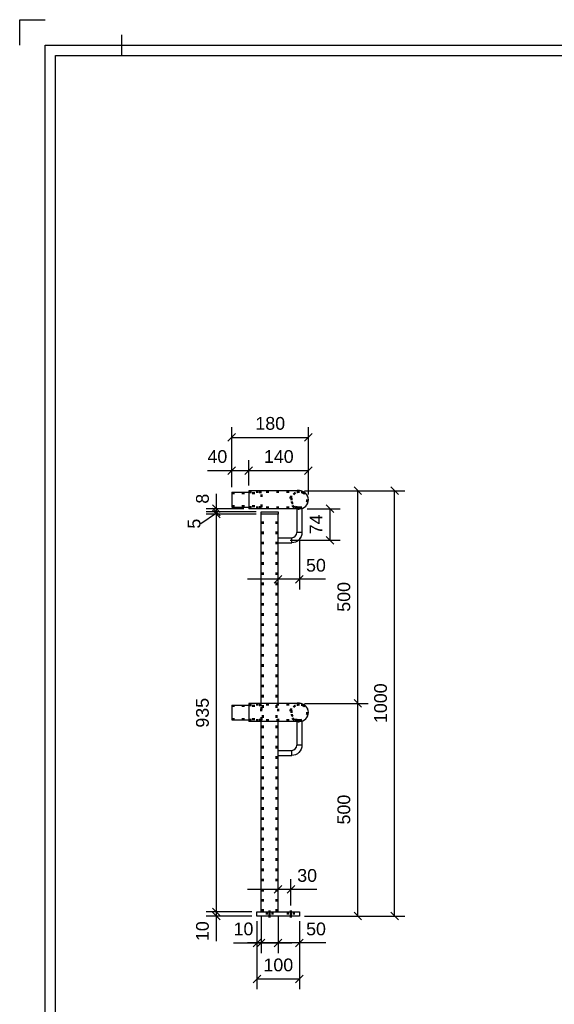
# Model space of a CAD drawing. Header units: millimetres. Extents: x -85 to 335, y 161 to 458.
# Tile 2 of 5: x -85 to 20, y 265 to 458. Entities that reach past the tile are written whole.
import ezdxf

# ---------------------------------------------------------------- set-up
doc = ezdxf.new("R2010")
doc.units = ezdxf.units.MM
doc.linetypes.add('DOT', pattern=[2, 0.5, -1.5])
doc.linetypes.add('STRICHPUNKT2', pattern=[18.5, 10, -4, 0.5, -4])
doc.layers.get('0').update_dxf_attribs({"linetype": 'CONTINUOUS'})
doc.layers.add('DIM49', color=4, linetype='CONTINUOUS')
doc.layers.add('TXT_DIM49', color=2, linetype='CONTINUOUS')
doc.layers.add('LE_ALL', color=7, linetype='CONTINUOUS', lineweight=50)
doc.styles.add('ARIAL', font='arial.ttf')

# ---------------------------------------------------------------- blocks, each defined once
blk = doc.blocks.new('DINA3_00002', base_point=(328.32, 167.7))
for p, q in [((-64.68, 450.7), (-64.68, 454.7)), ((-77.68, 167.7), (-77.68, 450.7)), ((-77.68, 450.7), (328.32, 450.7))]:
    blk.add_line(p, q)
for points in [[(-84.68, 452.7), (-84.68, 457.7), (-79.68, 457.7)], [(-79.68, 165.7), (-79.68, 452.7), (330.32, 452.7)]]:
    blk.add_lwpolyline(points)
blk = doc.blocks.new('_ZBL0022_00001')
blk.add_blockref('DINA3_00002', (328.32, 167.7))
blk = doc.blocks.new('Constructie buis 42.4x2.6_00185', base_point=(-30.36, 365.12))
blk.add_arc((-29.85, 363.66), 1.77, -90, 90)
at = {"layer": 'LE_ALL', "color": 3, "linetype": 'DOT'}
blk.add_lwpolyline([(-29.85, 361.9, -0.07445), (-30.36, 361.97, -0.861418), (-29.85, 365.43)], format="xyb", dxfattribs=at)
blk.add_circle((-29.85, 363.66), 1.55, dxfattribs=at)
blk = doc.blocks.new('Constructie buis 42.4x2.6_00184')
blk.add_blockref('Constructie buis 42.4x2.6_00185', (-30.36, 365.12))
blk = doc.blocks.new('Constructie buis 42.4x2.6_00187', base_point=(-29.85, 365.43))
for p in [(-39.76, 365.43), (-29.85, 361.9)]:
    blk.add_line(p, (-39.76, 361.9))
blk.add_lwpolyline([(-29.85, 361.9, 1), (-29.85, 365.43), (-39.76, 365.43)], format="xyb")
at = {"layer": 'LE_ALL', "color": 3, "linetype": 'DOT'}
blk.add_line((-29.85, 362.11), (-39.76, 362.11), dxfattribs=at)
blk.add_lwpolyline([(-29.85, 365.21, -1), (-29.85, 362.11, -1), (-29.85, 365.21), (-39.76, 365.21)], format="xyb", dxfattribs=at)
blk.add_arc((-29.85, 363.66), 1.77, 90, -90, dxfattribs=at)
blk = doc.blocks.new('Constructie buis 42.4x2.6_00186')
blk.add_blockref('Constructie buis 42.4x2.6_00187', (-29.85, 365.43))
blk = doc.blocks.new('Constructie buis 42.4x2.6_00189', base_point=(-30.36, 323.46))
blk.add_arc((-29.85, 322), 1.77, -90, 90)
at = {"layer": 'LE_ALL', "color": 3, "linetype": 'DOT'}
blk.add_lwpolyline([(-29.85, 320.23, -0.07445), (-30.36, 320.31, -0.861418), (-29.85, 323.76)], format="xyb", dxfattribs=at)
blk.add_circle((-29.85, 322), 1.55, dxfattribs=at)
blk = doc.blocks.new('Constructie buis 42.4x2.6_00188')
blk.add_blockref('Constructie buis 42.4x2.6_00189', (-30.36, 323.46))
blk = doc.blocks.new('Constructie buis 42.4x2.6_00191', base_point=(-29.85, 323.76))
for p in [(-39.76, 323.76), (-29.85, 320.23)]:
    blk.add_line(p, (-39.76, 320.23))
blk.add_lwpolyline([(-29.85, 320.23, 1), (-29.85, 323.76), (-39.76, 323.76)], format="xyb")
at = {"layer": 'LE_ALL', "color": 3, "linetype": 'DOT'}
blk.add_line((-29.85, 320.45), (-39.76, 320.45), dxfattribs=at)
blk.add_lwpolyline([(-29.85, 323.55, -1), (-29.85, 320.45, -1), (-29.85, 323.55), (-39.76, 323.55)], format="xyb", dxfattribs=at)
blk.add_arc((-29.85, 322), 1.77, 90, -90, dxfattribs=at)
blk = doc.blocks.new('Constructie buis 42.4x2.6_00190')
blk.add_blockref('Constructie buis 42.4x2.6_00191', (-29.85, 323.76))
blk = doc.blocks.new('Koker 40x40x4 EN 10219-2_00194', base_point=(-34.35, 282.93))
for p, q in [((-37.35, 323.76), (-37.35, 360.85)), ((-34.01, 360.85), (-37.35, 360.85)), ((-34.01, 323.76), (-34.01, 360.85)), ((-37.35, 282.93), (-34.01, 282.93))]:
    blk.add_line(p, q)
for points in [[(-37.35, 282.93), (-37.35, 320.23)], [(-34.01, 282.93), (-34.01, 320.23)]]:
    blk.add_lwpolyline(points)
at = {"layer": 'LE_ALL', "color": 3, "linetype": 'DOT'}
for p, q in [((-37.01, 282.93), (-37.01, 360.85)), ((-34.35, 282.93), (-34.35, 360.85)), ((-37.35, 320.23), (-37.35, 323.76)), ((-34.01, 320.23), (-34.01, 323.76))]:
    blk.add_line(p, q, dxfattribs=at)
blk = doc.blocks.new('Koker 40x40x4 EN 10219-2_00193')
blk.add_blockref('Koker 40x40x4 EN 10219-2_00194', (-34.35, 282.93))
blk = doc.blocks.new('_D40', base_point=(-28.54, 349.58))
at = {"layer": 'DIM49', "color": 1}
for p, q in [((-29.85, 356.23), (-29.85, 346.08)), ((-24.7, 348.08), (-40.01, 348.08)), ((-34.76, 347.33), (-33.26, 348.83)), ((-29.1, 348.83), (-30.6, 347.33))]:
    blk.add_line(p, q, dxfattribs=at)
at = {"layer": 'TXT_DIM49', "style": 'ARIAL'}
blk.add_text('50', height=2.5, dxfattribs=at).set_placement((-28.54, 349.58))
blk = doc.blocks.new('_D41', base_point=(-25.33, 356.89))
at = {"layer": 'DIM49', "color": 1}
for p, q in [((-23.08, 361.15), (-24.58, 362.65)), ((-28.35, 361.9), (-21.83, 361.9)), ((-23.83, 355.73), (-23.83, 361.9)), ((-31.68, 355.73), (-21.83, 355.73)), ((-24.58, 356.48), (-23.08, 354.98))]:
    blk.add_line(p, q, dxfattribs=at)
at = {"layer": 'TXT_DIM49', "style": 'ARIAL'}
blk.add_text('74', height=2.5, rotation=90.0002, dxfattribs=at).set_placement((-25.33, 356.89))
blk = doc.blocks.new('Massieve as 12_00196', base_point=(-29.35, 357.23))
for p, q in [((-30.35, 361.9), (-30.35, 357.23)), ((-29.35, 361.9), (-30.35, 361.9)), ((-29.35, 357.23), (-30.35, 357.23)), ((-34.01, 356.23), (-31.35, 356.23)), ((-34.01, 355.23), (-34.01, 356.23)), ((-34.01, 355.23), (-31.35, 355.23))]:
    blk.add_line(p, q)
blk.add_lwpolyline([(-29.35, 361.9), (-29.35, 357.23, -0.414214), (-31.35, 355.23), (-31.35, 356.23)], format="xyb")
blk.add_arc((-31.35, 357.23), 1, -90, 0)
for name, p in [('_D41', (-25.33, 356.89)), ('_D40', (-28.54, 349.58))]:
    blk.add_blockref(name, p)
blk = doc.blocks.new('Massieve as 12_00195')
blk.add_blockref('Massieve as 12_00196', (-29.35, 357.23))
blk = doc.blocks.new('Strip 40x5_00198', base_point=(-37.35, 361.26))
blk.add_lwpolyline([(-37.35, 361.26), (-34.01, 361.26), (-34.01, 360.85), (-37.35, 360.85)], close=True)
blk = doc.blocks.new('Strip 40x5_00197')
blk.add_blockref('Strip 40x5_00198', (-37.35, 361.26))
blk = doc.blocks.new('Massieve as 12_00200', base_point=(-29.35, 315.56))
for p, q in [((-30.35, 320.23), (-30.35, 315.56)), ((-29.35, 320.23), (-30.35, 320.23)), ((-34.01, 314.56), (-31.35, 314.56)), ((-34.01, 313.56), (-34.01, 314.56)), ((-29.35, 315.56), (-30.35, 315.56)), ((-34.01, 313.56), (-31.35, 313.56))]:
    blk.add_line(p, q)
blk.add_lwpolyline([(-29.35, 320.23), (-29.35, 315.56, -0.414214), (-31.35, 313.56), (-31.35, 314.56)], format="xyb")
blk.add_arc((-31.35, 315.56), 1, -90, 0)
blk = doc.blocks.new('Massieve as 12_00199')
blk.add_blockref('Massieve as 12_00200', (-29.35, 315.56))
blk = doc.blocks.new('_D42', base_point=(-12.69, 319.92))
at = {"layer": 'DIM49', "color": 1}
for p, q in [((-28.85, 365.43), (-9.19, 365.43)), ((-10.44, 364.68), (-11.94, 366.18)), ((-11.19, 282.1), (-11.19, 365.43)), ((-28.85, 282.1), (-9.19, 282.1)), ((-11.94, 282.85), (-10.44, 281.35))]:
    blk.add_line(p, q, dxfattribs=at)
at = {"layer": 'TXT_DIM49', "style": 'ARIAL'}
blk.add_text('1000', height=2.5, rotation=90.0002, dxfattribs=at).set_placement((-12.69, 319.92))
blk = doc.blocks.new('_D43', base_point=(-30.27, 288.82))
at = {"layer": 'DIM49', "color": 1}
for p, q in [((-31.51, 284.18), (-31.51, 289.32)), ((-34.76, 286.57), (-33.26, 288.07)), ((-30.76, 288.07), (-32.26, 286.57)), ((-26.43, 287.32), (-40.01, 287.32))]:
    blk.add_line(p, q, dxfattribs=at)
at = {"layer": 'TXT_DIM49', "style": 'ARIAL'}
blk.add_text('30', height=2.5, dxfattribs=at).set_placement((-30.27, 288.82))
blk = doc.blocks.new('_D44', base_point=(-42.75, 278.34))
at = {"layer": 'DIM49', "color": 1}
for p, q in [((-37.35, 281.93), (-37.35, 274.84)), ((-38.18, 281.1), (-38.18, 274.84)), ((-42.75, 276.84), (-31.35, 276.84)), ((-38.93, 276.09), (-37.43, 277.59)), ((-36.6, 277.59), (-38.1, 276.09))]:
    blk.add_line(p, q, dxfattribs=at)
at = {"layer": 'TXT_DIM49', "style": 'ARIAL'}
blk.add_text('10', height=2.5, dxfattribs=at).set_placement((-42.75, 278.34))
blk = doc.blocks.new('_D45', base_point=(-28.53, 278.34))
at = {"layer": 'DIM49', "color": 1}
for p, q in [((-34.01, 281.93), (-34.01, 274.84)), ((-29.85, 281.1), (-29.85, 274.84)), ((-24.69, 276.84), (-40.01, 276.84)), ((-34.76, 276.09), (-33.26, 277.59)), ((-29.1, 277.59), (-30.6, 276.09))]:
    blk.add_line(p, q, dxfattribs=at)
at = {"layer": 'TXT_DIM49', "style": 'ARIAL'}
blk.add_text('50', height=2.5, dxfattribs=at).set_placement((-28.53, 278.34))
blk = doc.blocks.new('_D46', base_point=(-36.89, 271.29))
at = {"layer": 'DIM49', "color": 1}
for p, q in [((-38.18, 281.1), (-38.18, 267.79)), ((-29.85, 281.1), (-29.85, 267.79)), ((-37.43, 270.54), (-38.93, 269.04)), ((-30.6, 269.04), (-29.1, 270.54)), ((-38.18, 269.79), (-29.85, 269.79))]:
    blk.add_line(p, q, dxfattribs=at)
at = {"layer": 'TXT_DIM49', "style": 'ARIAL'}
blk.add_text('100', height=2.5, dxfattribs=at).set_placement((-36.89, 271.29))
blk = doc.blocks.new('_D47', base_point=(-19.89, 300.05))
at = {"layer": 'DIM49', "color": 1}
for p, q in [((-17.64, 323.01), (-19.14, 324.51)), ((-28.85, 323.76), (-16.39, 323.76)), ((-18.39, 282.1), (-18.39, 323.76)), ((-28.85, 282.1), (-16.39, 282.1)), ((-19.14, 282.85), (-17.64, 281.35))]:
    blk.add_line(p, q, dxfattribs=at)
at = {"layer": 'TXT_DIM49', "style": 'ARIAL'}
blk.add_text('500', height=2.5, rotation=90.0002, dxfattribs=at).set_placement((-19.89, 300.05))
blk = doc.blocks.new('_D48', base_point=(-19.89, 341.72))
at = {"layer": 'DIM49', "color": 1}
for p, q in [((-28.85, 365.43), (-16.39, 365.43)), ((-17.64, 364.68), (-19.14, 366.18)), ((-18.39, 323.76), (-18.39, 365.43)), ((-19.14, 324.51), (-17.64, 323.01)), ((-28.85, 323.76), (-16.39, 323.76))]:
    blk.add_line(p, q, dxfattribs=at)
at = {"layer": 'TXT_DIM49', "style": 'ARIAL'}
blk.add_text('500', height=2.5, rotation=90.0002, dxfattribs=at).set_placement((-19.89, 341.72))
blk = doc.blocks.new('_D49', base_point=(-47.61, 277.21))
at = {"layer": 'DIM49', "color": 1}
for p, q in [((-46.11, 277.21), (-46.11, 288.93)), ((-46.86, 283.68), (-45.36, 282.18)), ((-39.18, 282.93), (-48.11, 282.93)), ((-39.18, 282.1), (-48.11, 282.1)), ((-45.36, 281.35), (-46.86, 282.85))]:
    blk.add_line(p, q, dxfattribs=at)
at = {"layer": 'TXT_DIM49', "style": 'ARIAL'}
blk.add_text('10', height=2.5, rotation=90.0002, dxfattribs=at).set_placement((-47.61, 277.21))
blk = doc.blocks.new('_D50', base_point=(-47.61, 319.01))
at = {"layer": 'DIM49', "color": 1}
for p, q in [((-38.35, 360.85), (-48.11, 360.85)), ((-45.36, 360.1), (-46.86, 361.6)), ((-46.11, 282.93), (-46.11, 360.85)), ((-46.86, 283.68), (-45.36, 282.18)), ((-39.18, 282.93), (-48.11, 282.93))]:
    blk.add_line(p, q, dxfattribs=at)
at = {"layer": 'TXT_DIM49', "style": 'ARIAL'}
blk.add_text('935', height=2.5, rotation=90.0002, dxfattribs=at).set_placement((-47.61, 319.01))
blk = doc.blocks.new('_D51', base_point=(-49.25, 358))
at = {"layer": 'DIM49', "color": 1}
for p, q in [((-46.11, 361.05), (-49.15, 358.96)), ((-38.35, 361.26), (-48.11, 361.26)), ((-38.35, 360.85), (-48.11, 360.85)), ((-45.36, 360.51), (-46.86, 362.01)), ((-46.86, 361.6), (-45.36, 360.1)), ((-46.11, 360.85), (-46.11, 361.26))]:
    blk.add_line(p, q, dxfattribs=at)
at = {"layer": 'TXT_DIM49', "style": 'ARIAL'}
blk.add_text('5', height=2.5, rotation=90.0002, dxfattribs=at).set_placement((-49.25, 358))
blk = doc.blocks.new('_D52', base_point=(-47.61, 362.89))
at = {"layer": 'DIM49', "color": 1}
for p, q in [((-46.11, 355.26), (-46.11, 364.81)), ((-46.86, 362.65), (-45.36, 361.15)), ((-40.76, 361.9), (-48.11, 361.9)), ((-38.35, 361.26), (-48.11, 361.26)), ((-45.36, 360.51), (-46.86, 362.01))]:
    blk.add_line(p, q, dxfattribs=at)
at = {"layer": 'TXT_DIM49', "style": 'ARIAL'}
blk.add_text('8', height=2.5, rotation=90.0002, dxfattribs=at).set_placement((-47.61, 362.89))
blk = doc.blocks.new('Strip 100x10_00202', base_point=(-36.26, 282.93))
blk.add_lwpolyline([(-29.85, 282.93), (-29.85, 282.1), (-38.18, 282.1), (-38.18, 282.93)], close=True)
at = {"layer": 'LE_ALL', "color": 3, "linetype": 'DOT'}
for p, q in [((-36.26, 282.93), (-36.26, 282.1)), ((-35.1, 282.93), (-35.1, 282.1)), ((-32.1, 282.93), (-32.1, 282.1)), ((-30.93, 282.93), (-30.93, 282.1))]:
    blk.add_line(p, q, dxfattribs=at)
for name, p in [('_D52', (-47.61, 362.89)), ('_D42', (-12.69, 319.92)), ('_D48', (-19.89, 341.72)), ('_D51', (-49.25, 358)), ('_D50', (-47.61, 319.01)), ('_D47', (-19.89, 300.05)), ('_D43', (-30.27, 288.82)), ('_D49', (-47.61, 277.21)), ('_D44', (-42.75, 278.34)), ('_D45', (-28.53, 278.34)), ('_D46', (-36.89, 271.29))]:
    blk.add_blockref(name, p)
blk = doc.blocks.new('_00204', base_point=(-35.68, 283.18))
at = {"layer": 'LE_ALL', "color": 1, "linetype": 'STRICHPUNKT2'}
for p, q in [((-35.68, 283.18), (-35.68, 281.85)), ((-35.68, 283.18), (-35.68, 281.85)), ((-31.51, 283.18), (-31.51, 281.85))]:
    blk.add_line(p, q, dxfattribs=at)
blk = doc.blocks.new('_00203')
blk.add_blockref('_00204', (-35.68, 283.18))
blk = doc.blocks.new('Strip 100x10_00201')
for name, p in [('Strip 100x10_00202', (-36.26, 282.93)), ('_00203', (0, 0))]:
    blk.add_blockref(name, p)
blk = doc.blocks.new('Baluster_00192')
for name in ['Strip 100x10_00201', 'Massieve as 12_00195', 'Strip 40x5_00197', 'Koker 40x40x4 EN 10219-2_00193', 'Massieve as 12_00199']:
    blk.add_blockref(name, (0, 0))
blk = doc.blocks.new('_00208', base_point=(-35.68, 283.18))
at = {"layer": 'LE_ALL', "color": 1, "linetype": 'STRICHPUNKT2'}
for p, q in [((-35.68, 283.18), (-35.68, 281.85)), ((-35.68, 283.18), (-35.68, 281.85)), ((-31.51, 283.18), (-31.51, 281.85))]:
    blk.add_line(p, q, dxfattribs=at)
blk = doc.blocks.new('_00207')
blk.add_blockref('_00208', (-35.68, 283.18))
blk = doc.blocks.new('Strip 100x10_00206')
blk.add_blockref('_00207', (0, 0))
blk = doc.blocks.new('Baluster_00205')
blk.add_blockref('Strip 100x10_00206', (0, 0))
blk = doc.blocks.new('_00212', base_point=(-35.68, 283.18))
at = {"layer": 'LE_ALL', "color": 1, "linetype": 'STRICHPUNKT2'}
for p, q in [((-35.68, 283.18), (-35.68, 281.85)), ((-35.68, 283.18), (-35.68, 281.85)), ((-31.51, 283.18), (-31.51, 281.85))]:
    blk.add_line(p, q, dxfattribs=at)
blk = doc.blocks.new('_00211')
blk.add_blockref('_00212', (-35.68, 283.18))
blk = doc.blocks.new('Strip 100x10_00210')
blk.add_blockref('_00211', (0, 0))
blk = doc.blocks.new('Baluster_00209')
blk.add_blockref('Strip 100x10_00210', (0, 0))
blk = doc.blocks.new('_D53', base_point=(-47.87, 370.88))
at = {"layer": 'DIM49', "color": 1}
for p, q in [((-43.1, 366.12), (-43.1, 371.38)), ((-39.76, 366.43), (-39.76, 371.38)), ((-47.87, 369.38), (-33.76, 369.38)), ((-43.85, 368.63), (-42.35, 370.13)), ((-39.01, 370.13), (-40.51, 368.63))]:
    blk.add_line(p, q, dxfattribs=at)
at = {"layer": 'TXT_DIM49', "style": 'ARIAL'}
blk.add_text('40', height=2.5, dxfattribs=at).set_placement((-47.87, 370.88))
blk = doc.blocks.new('_D54', base_point=(-36.8, 370.88))
at = {"layer": 'DIM49', "color": 1}
for p, q in [((-39.76, 366.43), (-39.76, 371.38)), ((-28.08, 364.66), (-28.08, 371.38)), ((-39.01, 370.13), (-40.51, 368.63)), ((-39.76, 369.38), (-28.08, 369.38)), ((-28.83, 368.63), (-27.33, 370.13))]:
    blk.add_line(p, q, dxfattribs=at)
at = {"layer": 'TXT_DIM49', "style": 'ARIAL'}
blk.add_text('140', height=2.5, dxfattribs=at).set_placement((-36.8, 370.88))
blk = doc.blocks.new('_D55', base_point=(-38.47, 377.37))
at = {"layer": 'DIM49', "color": 1}
for p, q in [((-42.35, 376.62), (-43.85, 375.12)), ((-43.1, 366.12), (-43.1, 377.87)), ((-28.83, 375.12), (-27.33, 376.62)), ((-28.08, 364.66), (-28.08, 377.87)), ((-43.1, 375.87), (-28.08, 375.87))]:
    blk.add_line(p, q, dxfattribs=at)
at = {"layer": 'TXT_DIM49', "style": 'ARIAL'}
blk.add_text('180', height=2.5, dxfattribs=at).set_placement((-38.47, 377.37))
blk = doc.blocks.new('Constructie buis 35x2_00214', base_point=(-43.1, 362.37))
for p, q in [((-43.1, 365.12), (-39.76, 365.12)), ((-43.1, 365.12), (-43.1, 362.2)), ((-43.1, 362.2), (-39.76, 362.2))]:
    blk.add_line(p, q)
at = {"layer": 'LE_ALL', "color": 3, "linetype": 'DOT'}
for p, q in [((-43.1, 364.95), (-37.26, 364.95)), ((-39.76, 365.12), (-37.26, 365.12)), ((-37.26, 362.2), (-37.26, 365.12)), ((-43.1, 362.37), (-37.26, 362.37)), ((-39.76, 362.2), (-37.26, 362.2))]:
    blk.add_line(p, q, dxfattribs=at)
for name, p in [('_D55', (-38.47, 377.37)), ('_D53', (-47.87, 370.88)), ('_D54', (-36.8, 370.88))]:
    blk.add_blockref(name, p)
blk = doc.blocks.new('Constructie buis 35x2_00213')
blk.add_blockref('Constructie buis 35x2_00214', (-43.1, 362.37))
blk = doc.blocks.new('Constructie buis 35x2_00216', base_point=(-43.1, 320.7))
for p, q in [((-43.1, 323.45), (-39.76, 323.45)), ((-43.1, 323.45), (-43.1, 320.54)), ((-43.1, 320.54), (-39.76, 320.54))]:
    blk.add_line(p, q)
at = {"layer": 'LE_ALL', "color": 3, "linetype": 'DOT'}
for p, q in [((-43.1, 323.29), (-37.26, 323.29)), ((-39.76, 323.45), (-37.26, 323.45)), ((-37.26, 320.54), (-37.26, 323.45)), ((-43.1, 320.7), (-37.26, 320.7)), ((-39.76, 320.54), (-37.26, 320.54))]:
    blk.add_line(p, q, dxfattribs=at)
blk = doc.blocks.new('Constructie buis 35x2_00215')
blk.add_blockref('Constructie buis 35x2_00216', (-43.1, 320.7))
blk = doc.blocks.new('Hekwerk verdieping_00183')
for name in ['Constructie buis 35x2_00213', 'Baluster_00192', 'Constructie buis 42.4x2.6_00186', 'Constructie buis 42.4x2.6_00184', 'Constructie buis 35x2_00215', 'Constructie buis 42.4x2.6_00190', 'Constructie buis 42.4x2.6_00188', 'Baluster_00205', 'Baluster_00209']:
    blk.add_blockref(name, (0, 0))
blk = doc.blocks.new('Smits Agro_00182')
blk.add_blockref('Hekwerk verdieping_00183', (0, 0))
blk = doc.blocks.new('Nijverdal_00181')
blk.add_blockref('Smits Agro_00182', (0, 0))
blk = doc.blocks.new('_A3D0055_00180')
blk.add_blockref('Nijverdal_00181', (0, 0))
blk = doc.blocks.new('_ANS0055_00179')
blk.add_blockref('_A3D0055_00180', (0, 0))

msp = doc.modelspace()

# ---------------------------------------------------------------- block references
for name in ['_ZBL0022_00001', '_ANS0055_00179']:
    msp.add_blockref(name, (0, 0))

doc.saveas('drawing.dxf')
